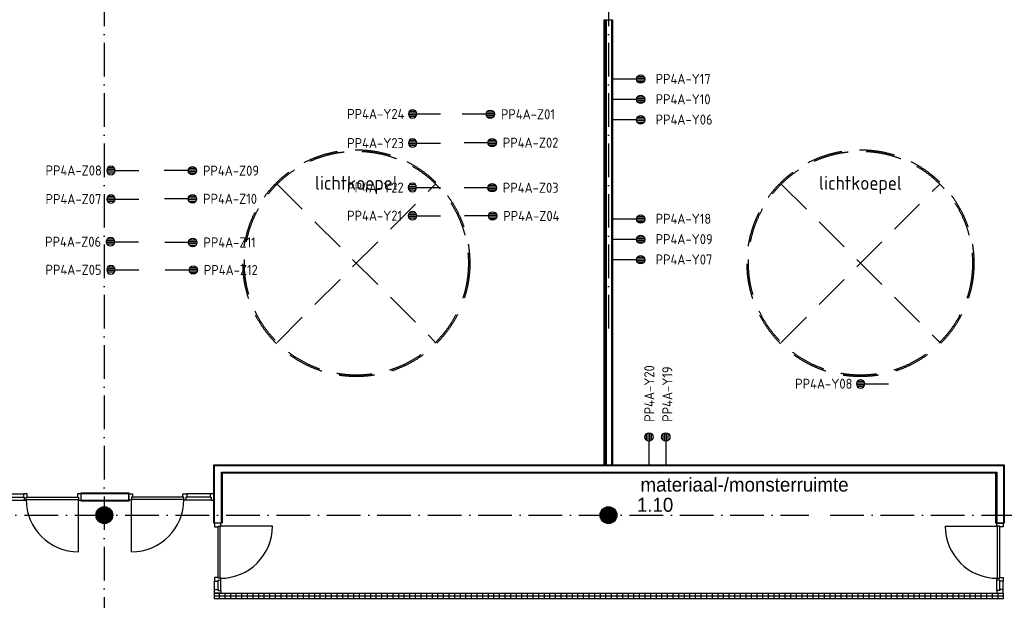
# Model space of a CAD drawing. Header units: millimetres. Extents: x 84333 to 240712, y -2244 to 84291.
# Tile 70 of 74: x 204107 to 221685, y 56254 to 66626. Entities that reach past the tile are written whole.
import ezdxf
from ezdxf.enums import TextEntityAlignment as Align

# ---------------------------------------------------------------- set-up
doc = ezdxf.new("R2010")
doc.units = ezdxf.units.MM
doc.header["$LTSCALE"] = 100
doc.linetypes.add('DASHDOT', pattern=[9, 6, -1.5, 0, -1.5])
doc.linetypes.add('HIDDEN', pattern=[9.525, 6.35, -3.175])
doc.layers.get('0').update_dxf_attribs({"linetype": 'CONTINUOUS'})
for name, color, linetype in [('AFDELING', 4, 'CONTINUOUS'), ('AL$1----_TEKST', 7, 'CONTINUOUS'), ('AL$7----_STRAMIEN', 1, 'DASHDOT'), ('AL22----_BINNENWAND', 7, 'CONTINUOUS'), ('AL28----_KONSTRUKTIE', 3, 'CONTINUOUS'), ('AL32----_BINNENKOZ', 7, 'CONTINUOUS'), ('AL32----_DRAAIR', 7, 'CONTINUOUS'), ('AL37----_DAKOPENING', 7, 'HIDDEN'), ('ALXAA---_GEWBETON', 12, 'CONTINUOUS'), ('ALXAX---_TEGELWERK', 1, 'CONTINUOUS'), ('BOUW', 8, 'CONTINUOUS'), ('EB6441--_ATTRIB', 2, 'CONTINUOUS'), ('EL6441--_DATACOM', 3, 'CONTINUOUS')]:
    doc.layers.add(name, color=color, linetype=linetype)
doc.styles.add('1_8', font='ISO', dxfattribs={"height": 1.8})
doc.styles.add('BURO-025', font='BUROFONT.shx', dxfattribs={"height": 250})
doc.styles.get("Standard").update_dxf_attribs({"font": 'iso.shx'})
doc.styles.add('TECHNIC', font='technic_.ttf')

# ---------------------------------------------------------------- blocks, each defined once
blk = doc.blocks.new('ES4X2')
for p, q in [((-0.45, 1.4), (-0.45, 2.6)), ((-0.15, 1.27), (-0.15, 2.73)), ((0.15, 1.27), (0.15, 2.73)), ((0.45, 1.4), (0.45, 2.6)), ((0, 1.25), (0, -3))]:
    blk.add_line(p, q)
blk.add_circle((0, 2), 0.75)
at = {"style": '1_8', "flags": 8}
for tag, p in [('NUMMER', (1.25, 3.5)), ('CODE', (-1.25, 3.5))]:
    blk.add_attdef(tag, text='', height=1.8, rotation=90, dxfattribs=at).set_placement(p, align=Align.MIDDLE_LEFT)
blk.add_attdef('M_CODE', text='', height=1.8, dxfattribs=at).set_placement((0, 0), align=Align.MIDDLE_CENTER)
blk = doc.blocks.new('A$C13e6995e')
at = {"layer": 'AL$7----_STRAMIEN', "color": 1}
for p, q in [((109057, 60020), (133863, 60020)), ((134243, 60020), (152209, 60020))]:
    blk.add_line(p, q, dxfattribs=at)
for points in [[(121285, 79257), (121285, 42766)], [(130285, 79257), (130285, 63243)]]:
    blk.add_lwpolyline(points, dxfattribs=at)
at = {"layer": 'AL22----_BINNENWAND', "color": 8}
for p, q in [((130210, 60920), (130210, 68870)), ((130210, 68870), (130360, 68870)), ((130360, 68870), (130360, 60920)), ((123240, 59875), (123240, 60920)), ((123240, 60920), (137352, 60920)), ((137352, 60920), (137352, 59875)), ((137202, 60770), (123390, 60770)), ((123390, 60770), (123390, 59875)), ((137202, 59875), (137202, 60770)), ((120874, 60420), (121722, 60420)), ((120874, 60270), (120874, 60420)), ((121722, 60420), (121722, 60270)), ((121722, 60270), (120874, 60270)), ((123390, 59875), (123240, 59875)), ((137352, 59875), (137202, 59875)), ((123252, 58524), (123252, 58624)), ((123252, 58624), (137333, 58624)), ((137333, 58624), (137333, 58524)), ((137333, 58524), (123252, 58524))]:
    blk.add_line(p, q, dxfattribs=at)
at = {"layer": 'AL22----_BINNENWAND', "color": 8, "linetype": 'Continuous'}
for p, q in [((130225, 60920), (130225, 68870)), ((130250, 60920), (130250, 68870)), ((130345, 60920), (130345, 68870)), ((123255, 59875), (123255, 60905)), ((123255, 60905), (137337, 60905)), ((137337, 60905), (137337, 59875)), ((123375, 59875), (123375, 60785)), ((123375, 60785), (137217, 60785)), ((137217, 60785), (137217, 59875)), ((120874, 60405), (121722, 60405)), ((120874, 60285), (121722, 60285))]:
    blk.add_line(p, q, dxfattribs=at)
at = {"layer": 'AL28----_KONSTRUKTIE', "color": 8}
for centre in [(121285, 60020), (130285, 60020)]:
    blk.add_circle(centre, 150, dxfattribs=at)
at = {"layer": 'AL32----_BINNENKOZ', "color": 8}
for p, q in [((119423, 60402), (119840, 60402)), ((119423, 60339), (119840, 60339)), ((119907, 60402), (119840, 60402)), ((119840, 60402), (119840, 60339)), ((119840, 60339), (119857, 60339)), ((119857, 60339), (119857, 60288)), ((119890, 60288), (119890, 60339)), ((119890, 60339), (119907, 60339)), ((119890, 60339), (120824, 60339)), ((119890, 60299), (120824, 60299)), ((119907, 60339), (119907, 60402)), ((120874, 60402), (120807, 60402)), ((120807, 60402), (120807, 60339)), ((120807, 60339), (120824, 60339)), ((120824, 60339), (120824, 60288)), ((120874, 60288), (120874, 60402)), ((121722, 60288), (121722, 60402)), ((121722, 60402), (121789, 60402)), ((122706, 60339), (121772, 60339)), ((121789, 60339), (121772, 60339)), ((121772, 60339), (121772, 60288)), ((122706, 60299), (121772, 60299)), ((121789, 60402), (121789, 60339)), ((122689, 60339), (122689, 60402)), ((122689, 60402), (122756, 60402)), ((122706, 60339), (122689, 60339)), ((122706, 60288), (122706, 60339)), ((122756, 60339), (122739, 60339)), ((122739, 60339), (122739, 60288)), ((123173, 60402), (122756, 60402)), ((122756, 60402), (122756, 60339)), ((123173, 60339), (122756, 60339)), ((123240, 60402), (123173, 60402)), ((123173, 60402), (123173, 60339)), ((123173, 60339), (123190, 60339)), ((123190, 60339), (123190, 60288)), ((123240, 60288), (123240, 60402)), ((119406, 60288), (119857, 60288)), ((119857, 60288), (119890, 60288)), ((119857, 60288), (119890, 60288)), ((120824, 60288), (120874, 60288)), ((121772, 60288), (121722, 60288)), ((122739, 60288), (122706, 60288)), ((122739, 60288), (122706, 60288)), ((123190, 60288), (122739, 60288)), ((123190, 60288), (123240, 60288)), ((123366, 59875), (123252, 59875)), ((123252, 59875), (123252, 59808)), ((123252, 59808), (123315, 59808)), ((123315, 58891), (123315, 59825)), ((123315, 59808), (123315, 59825)), ((123315, 59825), (123366, 59825)), ((123355, 58891), (123355, 59825)), ((123366, 59825), (123366, 59875)), ((137219, 59875), (137333, 59875)), ((137219, 59825), (137219, 59875)), ((137270, 59825), (137219, 59825)), ((137230, 58891), (137230, 59825)), ((137270, 58891), (137270, 59825)), ((137270, 59808), (137270, 59825)), ((137333, 59808), (137270, 59808)), ((137333, 59875), (137333, 59808)), ((123315, 58908), (123252, 58908)), ((123252, 58908), (123252, 58841)), ((123315, 58891), (123315, 58908)), ((123366, 58891), (123315, 58891)), ((123366, 58858), (123366, 58891)), ((123366, 58858), (123366, 58891)), ((137219, 58858), (137219, 58891)), ((137219, 58891), (137270, 58891)), ((137219, 58858), (137219, 58891)), ((137270, 58891), (137270, 58908)), ((137270, 58908), (137333, 58908)), ((137333, 58908), (137333, 58841)), ((123252, 58841), (123315, 58841)), ((123252, 58691), (123252, 58841)), ((123315, 58841), (123315, 58858)), ((123315, 58858), (123366, 58858)), ((123315, 58691), (123315, 58841)), ((123366, 58674), (123366, 58858)), ((137270, 58858), (137219, 58858)), ((137219, 58674), (137219, 58858)), ((137270, 58841), (137270, 58858)), ((137333, 58841), (137270, 58841)), ((137270, 58691), (137270, 58841)), ((137333, 58691), (137333, 58841)), ((123252, 58624), (123252, 58691)), ((123252, 58691), (123315, 58691)), ((123366, 58624), (123252, 58624)), ((123315, 58691), (123315, 58674)), ((123315, 58674), (123366, 58674)), ((123366, 58674), (123366, 58624)), ((137270, 58674), (137219, 58674)), ((137219, 58674), (137219, 58624)), ((137219, 58624), (137333, 58624)), ((137333, 58691), (137270, 58691)), ((137270, 58691), (137270, 58674)), ((137333, 58624), (137333, 58691))]:
    blk.add_line(p, q, dxfattribs=at)
at = {"layer": 'AL32----_DRAAIR', "color": 8}
for p, q in [((120824, 59365), (120824, 60299)), ((121772, 59365), (121772, 60299)), ((124289, 59825), (123355, 59825)), ((136296, 59825), (137230, 59825))]:
    blk.add_line(p, q, dxfattribs=at)
for centre, start, end in [((120824, 60299), 180, 270), ((121772, 60299), 270, 0), ((123355, 59825), 270, 0), ((137230, 59825), 180, 270)]:
    blk.add_arc(centre, 934, start, end, dxfattribs=at)
at = {"layer": 'AL37----_DAKOPENING', "color": 8, "linetype": 'HIDDEN'}
for p, q in [((124371, 65934), (127199, 63106)), ((124371, 63106), (127199, 65934)), ((133371, 63106), (136199, 65934)), ((133371, 65934), (136199, 63106))]:
    blk.add_line(p, q, dxfattribs=at)
at = {"layer": 'AL37----_DAKOPENING', "color": 8}
for centre, radius in [((125785, 64520), 2025), ((125785, 64520), 2000), ((134785, 64520), 2025), ((134785, 64520), 2000)]:
    blk.add_circle(centre, radius, dxfattribs=at)
at = {"layer": 'ALXAA---_GEWBETON', "color": 8}
for p, q in [((121185, 59908), (121185, 60132)), ((121205, 59893), (121205, 60147)), ((121225, 59883), (121225, 60158)), ((121245, 59875), (121245, 60165)), ((121265, 59871), (121265, 60169)), ((121285, 59870), (121285, 60170)), ((121305, 59871), (121305, 60169)), ((121325, 59875), (121325, 60165)), ((121345, 59883), (121345, 60158)), ((121365, 59893), (121365, 60147)), ((121385, 59908), (121385, 60132)), ((130185, 59908), (130185, 60132)), ((130205, 59893), (130205, 60147)), ((130225, 59883), (130225, 60158)), ((130245, 59875), (130245, 60165)), ((130265, 59871), (130265, 60169)), ((130285, 59870), (130285, 60170)), ((130305, 59871), (130305, 60169)), ((130325, 59875), (130325, 60165)), ((130345, 59883), (130345, 60158)), ((130365, 59893), (130365, 60147)), ((130385, 59908), (130385, 60132)), ((121145, 59966), (121145, 60074)), ((121165, 59930), (121165, 60110)), ((121405, 59930), (121405, 60110)), ((121425, 59966), (121425, 60074)), ((130145, 59966), (130145, 60074)), ((130165, 59930), (130165, 60110)), ((130405, 59930), (130405, 60110)), ((130425, 59966), (130425, 60074))]:
    blk.add_line(p, q, dxfattribs=at)
at = {"layer": 'ALXAX---_TEGELWERK', "color": 8}
for p, q in [((123252, 58578), (137333, 58578)), ((123341, 58524), (123341, 58624)), ((123441, 58524), (123441, 58624)), ((123541, 58524), (123541, 58624)), ((123641, 58524), (123641, 58624)), ((123741, 58524), (123741, 58624)), ((123841, 58524), (123841, 58624)), ((123941, 58524), (123941, 58624)), ((124041, 58524), (124041, 58624)), ((124141, 58524), (124141, 58624)), ((124241, 58524), (124241, 58624)), ((124341, 58524), (124341, 58624)), ((124441, 58524), (124441, 58624)), ((124541, 58524), (124541, 58624)), ((124641, 58524), (124641, 58624)), ((124741, 58524), (124741, 58624)), ((124841, 58524), (124841, 58624)), ((124941, 58524), (124941, 58624)), ((125041, 58524), (125041, 58624)), ((125141, 58524), (125141, 58624)), ((125241, 58524), (125241, 58624)), ((125341, 58524), (125341, 58624)), ((125441, 58524), (125441, 58624)), ((125541, 58524), (125541, 58624)), ((125641, 58524), (125641, 58624)), ((125741, 58524), (125741, 58624)), ((125841, 58524), (125841, 58624)), ((125941, 58524), (125941, 58624)), ((126041, 58524), (126041, 58624)), ((126141, 58524), (126141, 58624)), ((126241, 58524), (126241, 58624)), ((126341, 58524), (126341, 58624)), ((126441, 58524), (126441, 58624)), ((126541, 58524), (126541, 58624)), ((126641, 58524), (126641, 58624)), ((126741, 58524), (126741, 58624)), ((126841, 58524), (126841, 58624)), ((126941, 58524), (126941, 58624)), ((127041, 58524), (127041, 58624)), ((127141, 58524), (127141, 58624)), ((127241, 58524), (127241, 58624)), ((127341, 58524), (127341, 58624)), ((127441, 58524), (127441, 58624)), ((127541, 58524), (127541, 58624)), ((127641, 58524), (127641, 58624)), ((127741, 58524), (127741, 58624)), ((127841, 58524), (127841, 58624)), ((127941, 58524), (127941, 58624)), ((128041, 58524), (128041, 58624)), ((128141, 58524), (128141, 58624)), ((128241, 58524), (128241, 58624)), ((128341, 58524), (128341, 58624)), ((128441, 58524), (128441, 58624)), ((128541, 58524), (128541, 58624)), ((128641, 58524), (128641, 58624)), ((128741, 58524), (128741, 58624)), ((128841, 58524), (128841, 58624)), ((128941, 58524), (128941, 58624)), ((129041, 58524), (129041, 58624)), ((129141, 58524), (129141, 58624)), ((129241, 58524), (129241, 58624)), ((129341, 58524), (129341, 58624)), ((129441, 58524), (129441, 58624)), ((129541, 58524), (129541, 58624)), ((129641, 58524), (129641, 58624)), ((129741, 58524), (129741, 58624)), ((129841, 58524), (129841, 58624)), ((129941, 58524), (129941, 58624)), ((130041, 58524), (130041, 58624)), ((130141, 58524), (130141, 58624)), ((130241, 58524), (130241, 58624)), ((130341, 58524), (130341, 58624)), ((130441, 58524), (130441, 58624)), ((130541, 58524), (130541, 58624)), ((130641, 58524), (130641, 58624)), ((130741, 58524), (130741, 58624)), ((130841, 58524), (130841, 58624)), ((130941, 58524), (130941, 58624)), ((131041, 58524), (131041, 58624)), ((131141, 58524), (131141, 58624)), ((131241, 58524), (131241, 58624)), ((131341, 58524), (131341, 58624)), ((131441, 58524), (131441, 58624)), ((131541, 58524), (131541, 58624)), ((131641, 58524), (131641, 58624)), ((131741, 58524), (131741, 58624)), ((131841, 58524), (131841, 58624)), ((131941, 58524), (131941, 58624)), ((132041, 58524), (132041, 58624)), ((132141, 58524), (132141, 58624)), ((132241, 58524), (132241, 58624)), ((132341, 58524), (132341, 58624)), ((132441, 58524), (132441, 58624)), ((132541, 58524), (132541, 58624)), ((132641, 58524), (132641, 58624)), ((132741, 58524), (132741, 58624)), ((132841, 58524), (132841, 58624)), ((132941, 58524), (132941, 58624)), ((133041, 58524), (133041, 58624)), ((133141, 58524), (133141, 58624)), ((133241, 58524), (133241, 58624)), ((133341, 58524), (133341, 58624)), ((133441, 58524), (133441, 58624)), ((133541, 58524), (133541, 58624)), ((133641, 58524), (133641, 58624)), ((133741, 58524), (133741, 58624)), ((133841, 58524), (133841, 58624)), ((133941, 58524), (133941, 58624)), ((134041, 58524), (134041, 58624)), ((134141, 58524), (134141, 58624)), ((134241, 58524), (134241, 58624)), ((134341, 58524), (134341, 58624)), ((134441, 58524), (134441, 58624)), ((134541, 58524), (134541, 58624)), ((134641, 58524), (134641, 58624)), ((134741, 58524), (134741, 58624)), ((134841, 58524), (134841, 58624)), ((134941, 58524), (134941, 58624)), ((135041, 58524), (135041, 58624)), ((135141, 58524), (135141, 58624)), ((135241, 58524), (135241, 58624)), ((135341, 58524), (135341, 58624)), ((135441, 58524), (135441, 58624)), ((135541, 58524), (135541, 58624)), ((135641, 58524), (135641, 58624)), ((135741, 58524), (135741, 58624)), ((135841, 58524), (135841, 58624)), ((135941, 58524), (135941, 58624)), ((136041, 58524), (136041, 58624)), ((136141, 58524), (136141, 58624)), ((136241, 58524), (136241, 58624)), ((136341, 58524), (136341, 58624)), ((136441, 58524), (136441, 58624)), ((136541, 58524), (136541, 58624)), ((136641, 58524), (136641, 58624)), ((136741, 58524), (136741, 58624)), ((136841, 58524), (136841, 58624)), ((136941, 58524), (136941, 58624)), ((137041, 58524), (137041, 58624)), ((137141, 58524), (137141, 58624)), ((137241, 58524), (137241, 58624))]:
    blk.add_line(p, q, dxfattribs=at)
at = {"layer": 'AFDELING', "color": 8, "style": 'TECHNIC'}
for p in [(92219, 54468), (58038, 41625), (88108, 41444)]:
    blk.add_attdef('VIDE', text='', height=500, dxfattribs=at).set_placement(p, align=Align.CENTER)
blk.add_attdef('VIDE', text='', height=500, rotation=90, dxfattribs=at).set_placement((75129, 25766), align=Align.CENTER)
at = {"layer": 'AL$1----_TEKST', "color": 8}
for p in [(125785, 65830), (134785, 65830)]:
    blk.add_text('lichtkoepel', height=250, dxfattribs=at).set_placement(p, align=Align.CENTER)
at = {"layer": 'BOUW', "style": 'BURO-025'}
for s, p in [('materiaal-/monsterruimte', (130857, 60440)), ('1.10', (130792, 60079))]:
    blk.add_text(s, height=250, dxfattribs=at).set_placement(p)

msp = doc.modelspace()

# ---------------------------------------------------------------- block references
at = {"layer": 'EL6441--_DATACOM'}
msp.add_blockref('A$C13e6995e', (84333, -2244), dxfattribs=at)
ref = msp.add_blockref('ES4X2', (214993, 65564), dxfattribs=dict(at, xscale=100, yscale=100, zscale=100, rotation=270))
ref.add_attrib('CODE', 'PP4A-Y17', dxfattribs={"layer": 'EB6441--_ATTRIB', "color": 1, "height": 180, "rotation": 0.0002, "style": '1_8', "flags": 8}).set_placement((215460, 65568), align=Align.MIDDLE_LEFT)
ref = msp.add_blockref('ES4X2', (214993, 65201), dxfattribs=dict(at, xscale=100, yscale=100, zscale=100, rotation=270))
ref.add_attrib('CODE', 'PP4A-Y10', dxfattribs={"layer": 'EB6441--_ATTRIB', "color": 1, "height": 180, "rotation": 0.0002, "style": '1_8', "flags": 8}).set_placement((215460, 65205), align=Align.MIDDLE_LEFT)
ref = msp.add_blockref('ES4X2', (211321, 64942), dxfattribs=dict(at, xscale=-100, yscale=100, zscale=100, rotation=90.00020738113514))
ref.add_attrib('CODE', 'PP4A-Y24', dxfattribs={"layer": 'EB6441--_ATTRIB', "color": 1, "height": 180, "rotation": 0.0002, "style": '1_8', "flags": 8}).set_placement((209954, 64942), align=Align.MIDDLE_LEFT)
ref = msp.add_blockref('ES4X2', (212308, 64937), dxfattribs=dict(at, xscale=100, yscale=100, zscale=100, rotation=270.0002073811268))
ref.add_attrib('CODE', 'PP4A-Z01', dxfattribs={"layer": 'EB6441--_ATTRIB', "color": 1, "height": 180, "rotation": 0.0002, "style": '1_8', "flags": 8}).set_placement((212698, 64937), align=Align.MIDDLE_LEFT)
ref = msp.add_blockref('ES4X2', (214993, 64837), dxfattribs=dict(at, xscale=100, yscale=100, zscale=100, rotation=270))
ref.add_attrib('CODE', 'PP4A-Y06', dxfattribs={"layer": 'EB6441--_ATTRIB', "color": 1, "height": 180, "rotation": 0.0002, "style": '1_8', "flags": 8}).set_placement((215460, 64842), align=Align.MIDDLE_LEFT)
ref = msp.add_blockref('ES4X2', (211321, 64421), dxfattribs=dict(at, xscale=-100, yscale=100, zscale=100, rotation=90.00020738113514))
ref.add_attrib('CODE', 'PP4A-Y23', dxfattribs={"layer": 'EB6441--_ATTRIB', "color": 1, "height": 180, "rotation": 0.0002, "style": '1_8', "flags": 8}).set_placement((209954, 64421), align=Align.MIDDLE_LEFT)
ref = msp.add_blockref('ES4X2', (212342, 64429), dxfattribs=dict(at, xscale=100, yscale=100, zscale=100, rotation=270.0002073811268))
ref.add_attrib('CODE', 'PP4A-Z02', dxfattribs={"layer": 'EB6441--_ATTRIB', "color": 1, "height": 180, "rotation": 0.0002, "style": '1_8', "flags": 8}).set_placement((212732, 64429), align=Align.MIDDLE_LEFT)
ref = msp.add_blockref('ES4X2', (205936, 63932), dxfattribs=dict(at, xscale=-100, yscale=100, zscale=100, rotation=90.00020738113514))
ref.add_attrib('CODE', 'PP4A-Z08', dxfattribs={"layer": 'EB6441--_ATTRIB', "color": 1, "height": 180, "rotation": 0.0002, "style": '1_8', "flags": 8}).set_placement((204569, 63932), align=Align.MIDDLE_LEFT)
ref = msp.add_blockref('ES4X2', (206989, 63929), dxfattribs=dict(at, xscale=100, yscale=100, zscale=100, rotation=270.0002073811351))
ref.add_attrib('CODE', 'PP4A-Z09', dxfattribs={"layer": 'EB6441--_ATTRIB', "color": 1, "height": 180, "rotation": 0.0002, "style": '1_8', "flags": 8}).set_placement((207379, 63929), align=Align.MIDDLE_LEFT)
ref = msp.add_blockref('ES4X2', (211319, 63628), dxfattribs=dict(at, xscale=-100, yscale=100, zscale=100, rotation=90.00020738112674))
ref.add_attrib('CODE', 'PP4A-Y22', dxfattribs={"layer": 'EB6441--_ATTRIB', "color": 1, "height": 180, "rotation": 0.0002, "style": '1_8', "flags": 8}).set_placement((209952, 63628), align=Align.MIDDLE_LEFT)
ref = msp.add_blockref('ES4X2', (212342, 63623), dxfattribs=dict(at, xscale=100, yscale=100, zscale=100, rotation=270.0002073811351))
ref.add_attrib('CODE', 'PP4A-Z03', dxfattribs={"layer": 'EB6441--_ATTRIB', "color": 1, "height": 180, "rotation": 0.0002, "style": '1_8', "flags": 8}).set_placement((212732, 63623), align=Align.MIDDLE_LEFT)
ref = msp.add_blockref('ES4X2', (205937, 63421), dxfattribs=dict(at, xscale=-100, yscale=100, zscale=100, rotation=90.00020738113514))
ref.add_attrib('CODE', 'PP4A-Z07', dxfattribs={"layer": 'EB6441--_ATTRIB', "color": 1, "height": 180, "rotation": 0.0002, "style": '1_8', "flags": 8}).set_placement((204569, 63421), align=Align.MIDDLE_LEFT)
ref = msp.add_blockref('ES4X2', (206991, 63426), dxfattribs=dict(at, xscale=100, yscale=100, zscale=100, rotation=270.0002073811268))
ref.add_attrib('CODE', 'PP4A-Z10', dxfattribs={"layer": 'EB6441--_ATTRIB', "color": 1, "height": 180, "rotation": 0.0002, "style": '1_8', "flags": 8}).set_placement((207381, 63426), align=Align.MIDDLE_LEFT)
ref = msp.add_blockref('ES4X2', (211320, 63124), dxfattribs=dict(at, xscale=-100, yscale=100, zscale=100, rotation=90.00020738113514))
ref.add_attrib('CODE', 'PP4A-Y21', dxfattribs={"layer": 'EB6441--_ATTRIB', "color": 1, "height": 180, "rotation": 0.0002, "style": '1_8', "flags": 8}).set_placement((209953, 63124), align=Align.MIDDLE_LEFT)
ref = msp.add_blockref('ES4X2', (212350, 63120), dxfattribs=dict(at, xscale=100, yscale=100, zscale=100, rotation=270.0002073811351))
ref.add_attrib('CODE', 'PP4A-Z04', dxfattribs={"layer": 'EB6441--_ATTRIB', "color": 1, "height": 180, "rotation": 0.0002, "style": '1_8', "flags": 8}).set_placement((212740, 63120), align=Align.MIDDLE_LEFT)
ref = msp.add_blockref('ES4X2', (214993, 63064), dxfattribs=dict(at, xscale=100, yscale=100, zscale=100, rotation=270))
ref.add_attrib('CODE', 'PP4A-Y18', dxfattribs={"layer": 'EB6441--_ATTRIB', "color": 1, "height": 180, "rotation": 0.0002, "style": '1_8', "flags": 8}).set_placement((215460, 63069), align=Align.MIDDLE_LEFT)
ref = msp.add_blockref('ES4X2', (214993, 62701), dxfattribs=dict(at, xscale=100, yscale=100, zscale=100, rotation=270))
ref.add_attrib('CODE', 'PP4A-Y09', dxfattribs={"layer": 'EB6441--_ATTRIB', "color": 1, "height": 180, "rotation": 0.0002, "style": '1_8', "flags": 8}).set_placement((215460, 62705), align=Align.MIDDLE_LEFT)
ref = msp.add_blockref('ES4X2', (205928, 62659), dxfattribs=dict(at, xscale=-100, yscale=100, zscale=100, rotation=90.00020738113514))
ref.add_attrib('CODE', 'PP4A-Z06', dxfattribs={"layer": 'EB6441--_ATTRIB', "color": 1, "height": 180, "rotation": 0.0002, "style": '1_8', "flags": 8}).set_placement((204561, 62659), align=Align.MIDDLE_LEFT)
ref = msp.add_blockref('ES4X2', (206997, 62646), dxfattribs=dict(at, xscale=100, yscale=100, zscale=100, rotation=270.0002073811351))
ref.add_attrib('CODE', 'PP4A-Z11', dxfattribs={"layer": 'EB6441--_ATTRIB', "color": 1, "height": 180, "rotation": 0.0002, "style": '1_8', "flags": 8}).set_placement((207387, 62646), align=Align.MIDDLE_LEFT)
ref = msp.add_blockref('ES4X2', (214993, 62337), dxfattribs=dict(at, xscale=100, yscale=100, zscale=100, rotation=270))
ref.add_attrib('CODE', 'PP4A-Y07', dxfattribs={"layer": 'EB6441--_ATTRIB', "color": 1, "height": 180, "rotation": 0.0002, "style": '1_8', "flags": 8}).set_placement((215460, 62342), align=Align.MIDDLE_LEFT)
ref = msp.add_blockref('ES4X2', (205935, 62158), dxfattribs=dict(at, xscale=-100, yscale=100, zscale=100, rotation=90.00020738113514))
ref.add_attrib('CODE', 'PP4A-Z05', dxfattribs={"layer": 'EB6441--_ATTRIB', "color": 1, "height": 180, "rotation": 0.0002, "style": '1_8', "flags": 8}).set_placement((204568, 62158), align=Align.MIDDLE_LEFT)
ref = msp.add_blockref('ES4X2', (207005, 62154), dxfattribs=dict(at, xscale=100, yscale=100, zscale=100, rotation=270.0002073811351))
ref.add_attrib('CODE', 'PP4A-Z12', dxfattribs={"layer": 'EB6441--_ATTRIB', "color": 1, "height": 180, "rotation": 0.0002, "style": '1_8', "flags": 8}).set_placement((207395, 62154), align=Align.MIDDLE_LEFT)
ref = msp.add_blockref('ES4X2', (215342, 58972), dxfattribs=dict(at, xscale=100, yscale=100, zscale=100))
ref.add_attrib('CODE', 'PP4A-Y20', dxfattribs={"layer": 'EB6441--_ATTRIB', "color": 1, "height": 180, "rotation": 90.0002, "style": '1_8', "flags": 8}).set_placement((215347, 59443), align=Align.MIDDLE_LEFT)
ref = msp.add_blockref('ES4X2', (215642, 58972), dxfattribs=dict(at, xscale=100, yscale=100, zscale=100))
ref.add_attrib('CODE', 'PP4A-Y19', dxfattribs={"layer": 'EB6441--_ATTRIB', "color": 1, "height": 180, "rotation": 90.0002, "style": '1_8', "flags": 8}).set_placement((215669, 59443), align=Align.MIDDLE_LEFT)
ref = msp.add_blockref('ES4X2', (219320, 60120), dxfattribs=dict(at, xscale=-100, yscale=100, zscale=100, rotation=90.00020738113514))
ref.add_attrib('CODE', 'PP4A-Y08', dxfattribs={"layer": 'EB6441--_ATTRIB', "color": 1, "height": 180, "rotation": 0.0004, "style": '1_8', "flags": 8}).set_placement((217952, 60122), align=Align.MIDDLE_LEFT)

doc.saveas('drawing.dxf')
